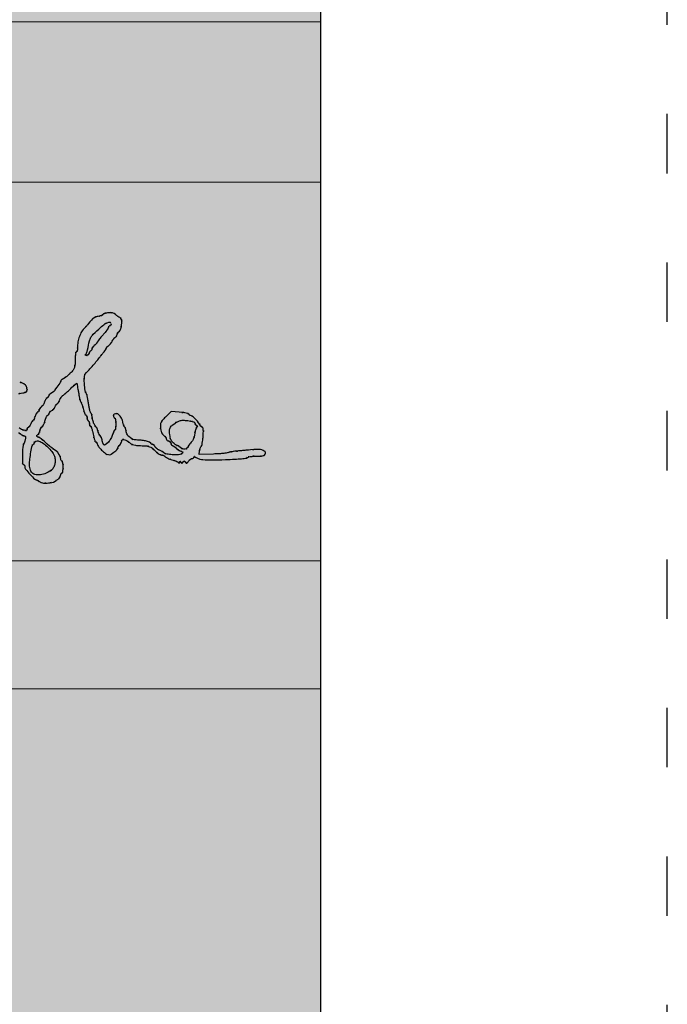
# Model space of a CAD drawing. Header units: metres. Extents: x 7454870 to 7460959, y 5886692 to 5887063.
# Tile 42 of 55: x 7458063.95 to 7458065.26, y 5886828.74 to 5886830.73. Entities that reach past the tile are written whole.
import ezdxf

# ---------------------------------------------------------------- set-up
doc = ezdxf.new("R2010")
doc.units = ezdxf.units.M
doc.header["$MEASUREMENT"] = 0
doc.linetypes.add('ACAD_ISO03W100', pattern=[30, 12, -18])
doc.layers.get('0').update_dxf_attribs({"color": 210, "linetype": 'CONTINUOUS', "lineweight": 100})
doc.layers.add('1 wymiary', color=1, linetype='CONTINUOUS', lineweight=9)
doc.layers.add('^ ramka cienka', color=1, linetype='CONTINUOUS')
doc.layers.add('^ ramka podpisy', color=5, linetype='CONTINUOUS')

# ---------------------------------------------------------------- blocks, each defined once
blk = doc.blocks.new('A3_poziomo_05')
at = {"layer": '^ ramka cienka', "color": 8, "linetype": 'ACAD_ISO03W100'}
blk.add_line((136976.59, 148649.6, 0), (136976.59, 151619.6, 0), dxfattribs=at)
at = {"layer": '^ ramka cienka', "color": 215}
blk.add_line((136906.59, 148714.6, 0), (136906.59, 151554.6, 0), dxfattribs=at)
blk = doc.blocks.new('podpis Basia')
at = {"layer": '^ ramka podpisy', "linetype": 'Continuous'}
for points in [[(13708.1, -26093.63, -0.03129), (13708.55, -26093.53, 0.01561), (13709.05, -26093.45, 0.086605), (13709.3, -26093.35, 0.161471), (13709.42, -26093.21, 0.096859), (13709.47, -26092.98, 0.047747), (13709.45, -26092.79, 0.031567), (13709.39, -26092.59, 0.031736), (13709.32, -26092.39, 0.052134), (13709.22, -26092.23, 0.105987), (13708.91, -26091.97, 0.061982), (13708.46, -26091.79, 0.066844), (13708.03, -26091.74, 0.255006)], [(13708.11, -26100.05, -0.024877), (13708.31, -26100.17, -0.055585), (13708.45, -26100.28, 0.048978), (13708.57, -26100.38, 0.037817), (13708.72, -26100.46, 0.038863), (13708.87, -26100.52, 0.070887), (13709.01, -26100.54, -0.132856), (13709.14, -26100.58, -0.202474), (13709.21, -26100.67, -0.095648), (13709.22, -26100.85, -0.018602), (13709.16, -26101.18, -0.022006), (13709.1, -26101.43, -0.02868), (13709.02, -26101.65, -0.028859), (13708.93, -26101.82, -0.171023), (13708.85, -26101.88, 0.306609), (13708.69, -26102.12, 0.006287), (13708.68, -26103.61, 0.005992), (13708.71, -26105.1, 0.405147), (13708.88, -26105.26, -0.180522), (13708.95, -26105.29, -0.0915), (13709.02, -26105.37, -0.07147), (13709.06, -26105.49, -0.051551), (13709.07, -26105.63, 0.173942), (13709.21, -26106.01, 0.013257), (13709.95, -26106.86, 0.012507), (13710.73, -26107.67, 0.197216), (13711.08, -26107.81, -0.103671), (13711.17, -26107.83, -0.032486), (13711.29, -26107.9, -0.030888), (13711.42, -26107.99, -0.029703), (13711.55, -26108.1, 0.103228), (13711.73, -26108.22, 0.057772), (13712, -26108.29, 0.041328), (13712.36, -26108.31, 0.017131), (13712.85, -26108.28, 0.01166), (13713.25, -26108.24, 0.016373), (13713.61, -26108.18, 0.012626), (13713.89, -26108.11, 0.169634), (13713.98, -26108.05, -0.061593), (13714.05, -26107.98, -0.014733), (13714.17, -26107.89, -0.014919), (13714.32, -26107.79, -0.014269), (13714.48, -26107.7, 0.065245), (13714.64, -26107.58, 0.046699), (13714.78, -26107.42, 0.047086), (13714.88, -26107.23, 0.071111), (13714.94, -26107.06, -0.040145), (13714.97, -26106.9, -0.054773), (13715.03, -26106.76, -0.06764), (13715.11, -26106.67, -0.195845), (13715.18, -26106.64, 0.329933), (13715.25, -26106.58, 0.028023), (13715.31, -26106.35, 0.028496), (13715.35, -26106.03, 0.01751), (13715.37, -26105.65, 0.01883), (13715.35, -26105.28, 0.03053), (13715.31, -26104.96, 0.031449), (13715.25, -26104.72, 0.322437), (13715.17, -26104.67, -0.143794), (13715.09, -26104.65, -0.09951), (13715.03, -26104.59, -0.083941), (13714.99, -26104.49, -0.067055), (13714.97, -26104.38, 0.084117), (13714.9, -26103.97, 0.055111), (13714.69, -26103.53, 0.054599), (13714.39, -26103.14, 0.077046), (13714.03, -26102.87, -0.027919), (13713.79, -26102.73, -0.01058), (13713.47, -26102.5, -0.010441), (13713.13, -26102.23, -0.012553), (13712.83, -26101.97, 0.00218), (13712.04, -26101.26, 0.016892), (13711.65, -26100.94, 0.036438), (13711.41, -26100.78, 0.128984), (13711.24, -26100.74, -0.099038), (13711.16, -26100.72, -0.097945), (13711.1, -26100.68, -0.097945), (13711.06, -26100.62, -0.099038), (13711.04, -26100.54, -0.090898), (13711.05, -26100.47, -0.095654), (13711.09, -26100.4, -0.099606), (13711.15, -26100.36, -0.107823), (13711.22, -26100.34, 0.232912), (13711.3, -26100.31, 0.044069), (13711.39, -26100.17, 0.038887), (13711.47, -26099.97, 0.026914), (13711.53, -26099.74, -0.03413), (13711.6, -26099.5, -0.038393), (13711.7, -26099.29, -0.041799), (13711.82, -26099.12, -0.133567), (13711.92, -26099.04, 0.158548), (13712.04, -26098.95, 0.029832), (13712.17, -26098.71, 0.029241), (13712.3, -26098.41, 0.023138), (13712.4, -26098.07, -0.018269), (13712.5, -26097.74, -0.027646), (13712.61, -26097.45, -0.026284), (13712.72, -26097.24, -0.264787), (13712.8, -26097.2, 0.17188), (13712.88, -26097.17, 0.057485), (13712.96, -26097.08, 0.049191), (13713.04, -26096.96, 0.039097), (13713.1, -26096.8, -0.057276), (13713.17, -26096.65, -0.061348), (13713.27, -26096.53, -0.068984), (13713.38, -26096.44, -0.129218), (13713.49, -26096.41, 0.163525), (13713.61, -26096.37, 0.048519), (13713.76, -26096.24, 0.042994), (13713.9, -26096.05, 0.034995), (13714.02, -26095.82, -0.02103), (13714.13, -26095.6, -0.029476), (13714.25, -26095.41, -0.029418), (13714.36, -26095.27, -0.211695), (13714.44, -26095.23, 0.218227), (13714.51, -26095.2, 0.036024), (13714.61, -26095.07, 0.033904), (13714.71, -26094.89, 0.024089), (13714.79, -26094.68, -0.044156), (13714.9, -26094.45, -0.030818), (13715.05, -26094.21, -0.03121), (13715.23, -26093.99, -0.054729), (13715.41, -26093.85, 0.027473), (13715.63, -26093.68, 0.007117), (13715.96, -26093.39, 0.007217), (13716.33, -26093.05, 0.007302), (13716.69, -26092.7, -0.007), (13717.02, -26092.37, -0.011855), (13717.31, -26092.11, -0.005621), (13717.55, -26091.91, -0.434552), (13717.6, -26091.91, -0.107325), (13717.62, -26091.98, -0.001374), (13717.7, -26092.4, -0.003928), (13717.79, -26092.89, -0.002557), (13717.89, -26093.45, 0.007846), (13717.99, -26094.02, 0.011499), (13718.1, -26094.52, 0.007034), (13718.21, -26094.93, 0.168913), (13718.28, -26095.03, -0.136733), (13718.34, -26095.11, -0.010889), (13718.45, -26095.39, -0.014108), (13718.57, -26095.73, -0.010338), (13718.67, -26096.12, 0.014965), (13718.78, -26096.5, 0.021044), (13718.91, -26096.83, 0.01797), (13719.03, -26097.09, 0.192993), (13719.11, -26097.17, -0.14495), (13719.18, -26097.22, -0.062279), (13719.24, -26097.32, -0.054303), (13719.28, -26097.45, -0.047402), (13719.3, -26097.6, 0.04887), (13719.31, -26097.74, 0.047176), (13719.36, -26097.89, 0.050954), (13719.42, -26098.01, 0.107838), (13719.49, -26098.08, -0.111412), (13719.57, -26098.16, -0.050262), (13719.63, -26098.28, -0.046318), (13719.68, -26098.43, -0.046881), (13719.69, -26098.59, 0.043739), (13719.7, -26098.73, 0.063511), (13719.74, -26098.86, 0.083242), (13719.8, -26098.94, 0.205326), (13719.87, -26098.97, -0.308986), (13719.94, -26099.02, -0.014437), (13720.06, -26099.34, -0.019613), (13720.18, -26099.76, -0.01235), (13720.28, -26100.25, 0.01141), (13720.38, -26100.74, 0.018201), (13720.5, -26101.15, 0.012593), (13720.61, -26101.47, 0.313587), (13720.68, -26101.52, -0.182075), (13720.75, -26101.55, -0.05385), (13720.83, -26101.64, -0.046271), (13720.91, -26101.76, -0.035744), (13720.97, -26101.91, 0.098524), (13721.24, -26102.4, 0.030076), (13721.82, -26103.02, 0.027482), (13722.46, -26103.55, 0.161499), (13722.87, -26103.69, 0.144111), (13723.26, -26103.57, 0.035007), (13723.81, -26103.17, 0.033715), (13724.28, -26102.69, 0.182877), (13724.41, -26102.36, -0.069424), (13724.42, -26102.27, -0.085483), (13724.46, -26102.19, -0.100022), (13724.52, -26102.13, -0.139312), (13724.58, -26102.11, 0.208396), (13724.66, -26102.08, 0.050787), (13724.74, -26101.97, 0.043524), (13724.82, -26101.81, 0.031538), (13724.88, -26101.62, -0.037061), (13724.95, -26101.43, -0.049037), (13725.03, -26101.27, -0.058316), (13725.12, -26101.16, -0.189139), (13725.21, -26101.13, -0.098494), (13725.48, -26101.18, -0.026986), (13725.86, -26101.37, -0.027067), (13726.22, -26101.59, -0.096587), (13726.41, -26101.78, 0.159492), (13726.6, -26101.94, 0.046208), (13726.98, -26102.04, 0.027584), (13727.57, -26102.12, 0.006815), (13728.56, -26102.17, -0.020161), (13729.2, -26102.22, -0.070544), (13729.6, -26102.33, -0.073259), (13729.95, -26102.54, -0.022865), (13730.4, -26102.95, 0.022339), (13730.7, -26103.23, 0.026063), (13731.02, -26103.47, 0.026406), (13731.31, -26103.64, 0.122163), (13731.49, -26103.69, -0.063712), (13731.65, -26103.71, -0.039129), (13731.83, -26103.77, -0.038692), (13732, -26103.86, -0.054998), (13732.13, -26103.96, 0.068832), (13732.29, -26104.09, 0.019013), (13732.58, -26104.23, 0.018826), (13732.92, -26104.38, 0.01868), (13733.27, -26104.49, -0.016004), (13733.62, -26104.61, -0.019532), (13733.93, -26104.73, -0.018391), (13734.18, -26104.86, -0.115395), (13734.29, -26104.95, 0.060767), (13734.35, -26105.02, 0.323013), (13734.39, -26105.03, 0.221368), (13734.43, -26104.98, 0.036552), (13734.44, -26104.87, -0.013529), (13734.44, -26104.7, -0.392549), (13734.47, -26104.67, -0.244358), (13734.52, -26104.69, -0.007812), (13734.64, -26104.87, 0.02553), (13734.75, -26105.03, 0.225667), (13734.83, -26105.06, 0.224154), (13734.91, -26105.03, 0.025194), (13735.03, -26104.87, -0.024928), (13735.15, -26104.71, -0.224434), (13735.22, -26104.67, -0.227237), (13735.3, -26104.71, -0.025542), (13735.41, -26104.87, 0.05969), (13735.53, -26105, 0.266766), (13735.63, -26105.03, 0.150873), (13735.74, -26104.95, 0.018204), (13735.92, -26104.72, -0.039059), (13736.06, -26104.55, -0.04051), (13736.22, -26104.41, -0.04391), (13736.38, -26104.31, -0.116394), (13736.51, -26104.28, 0.085094), (13736.62, -26104.26, 0.092506), (13736.71, -26104.2, 0.099057), (13736.78, -26104.12, 0.114262), (13736.8, -26104.03, -0.037784), (13736.81, -26103.93, -0.298743), (13736.84, -26103.9, -0.275486), (13736.88, -26103.91, -0.034103), (13736.95, -26103.99, 0.183516), (13737.37, -26104.29, 0.037717), (13738.29, -26104.44, 0.02472), (13739.71, -26104.49, 0.006646), (13741.97, -26104.44, 0.004213), (13743.5, -26104.37, 0.010179), (13744.62, -26104.29, 0.005551), (13745.48, -26104.2, 0.290917), (13745.6, -26104.1, -0.258587), (13745.7, -26104.01, -0.022481), (13746.04, -26103.94, -0.023744), (13746.49, -26103.9, -0.013002), (13747.04, -26103.88, 0.009599), (13747.75, -26103.87, 0.043849), (13748.16, -26103.82, 0.085614), (13748.4, -26103.72, 0.163711), (13748.53, -26103.56, 0.21839), (13748.51, -26103.17, 0.175128), (13748.2, -26102.9, 0.08809), (13747.56, -26102.76, 0.031942), (13746.63, -26102.79, -0.000619), (13746.04, -26102.85, -0.000343), (13745.32, -26102.91, -0.000342), (13744.59, -26102.98, -0.000552), (13743.97, -26103.03, 0.00918), (13743.44, -26103.09, 0.013542), (13742.97, -26103.16, 0.008734), (13742.59, -26103.24, 0.192789), (13742.5, -26103.3, -0.221809), (13742.4, -26103.36, -0.003723), (13741.73, -26103.42, -0.008786), (13740.95, -26103.48, -0.005632), (13740.04, -26103.52), (13737.68, -26103.59), (13737.74, -26103, -0.030207), (13737.78, -26102.77, -0.033953), (13737.85, -26102.55, -0.036212), (13737.93, -26102.37, -0.12756), (13738.02, -26102.28, 0.196147), (13738.11, -26102.16, 0.014003), (13738.19, -26101.75, 0.018038), (13738.27, -26101.24, 0.012558), (13738.32, -26100.66, 0.007169), (13738.36, -26099.85, 0.043485), (13738.34, -26099.42, 0.098831), (13738.26, -26099.18, 0.169579), (13738.1, -26099.05, -0.056407), (13737.98, -26098.98, -0.057821), (13737.87, -26098.9, -0.063956), (13737.8, -26098.8, -0.121386), (13737.78, -26098.7, 0.182537), (13737.67, -26098.42, 0.01541), (13737.12, -26097.84, 0.015468), (13736.54, -26097.3, 0.18088), (13736.25, -26097.2, -0.095805), (13736.17, -26097.18, -0.070276), (13736.08, -26097.13, -0.06815), (13736.01, -26097.06, -0.078705), (13735.97, -26096.98, 0.246718), (13735.87, -26096.89, 0.017296), (13735.5, -26096.79, 0.02124), (13735.03, -26096.71, 0.013987), (13734.48, -26096.66), (13733.06, -26096.56), (13732.15, -26097.47, 0.011865), (13731.6, -26098.04, 0.079563), (13731.38, -26098.38, 0.105479), (13731.31, -26098.72, 0.028067), (13731.34, -26099.28, 0.026661), (13731.41, -26099.7, 0.047723), (13731.52, -26100.03, 0.058607), (13731.67, -26100.28, 0.079169), (13731.86, -26100.47, -0.038394), (13732.02, -26100.6, -0.040227), (13732.15, -26100.75, -0.043644), (13732.24, -26100.9, -0.118297), (13732.27, -26101.02, 0.133822), (13732.3, -26101.13, 0.073205), (13732.39, -26101.23, 0.064379), (13732.52, -26101.32, 0.058424), (13732.67, -26101.38, -0.070024), (13732.82, -26101.45, -0.069688), (13732.94, -26101.55, -0.075597), (13733.03, -26101.67, -0.114309), (13733.06, -26101.8, 0.051019), (13733.07, -26101.92, 0.070965), (13733.11, -26102.02, 0.091044), (13733.16, -26102.09, 0.182057), (13733.23, -26102.11, -0.132697), (13733.32, -26102.14, -0.015019), (13733.51, -26102.26, -0.017345), (13733.73, -26102.42, -0.013282), (13733.96, -26102.6, 0.019441), (13734.2, -26102.79, 0.022734), (13734.44, -26102.95, 0.022469), (13734.65, -26103.07, 0.11317), (13734.78, -26103.1, -0.161285), (13734.98, -26103.16, -0.365686), (13735.01, -26103.3, -0.150513), (13734.84, -26103.48, -0.063885), (13734.52, -26103.61, -0.067602), (13733.93, -26103.67, -0.020379), (13733.04, -26103.62, -0.014205), (13732.15, -26103.5, -0.207111), (13731.9, -26103.33, 0.095374), (13731.81, -26103.25, 0.015911), (13731.63, -26103.13, 0.01694), (13731.39, -26103, 0.014294), (13731.14, -26102.88, -0.035162), (13730.89, -26102.75, -0.035517), (13730.66, -26102.59, -0.037851), (13730.48, -26102.41, -0.10517), (13730.39, -26102.26, 0.069183), (13730.33, -26102.13, 0.066404), (13730.23, -26102.02, 0.07133), (13730.12, -26101.94, 0.109713), (13730, -26101.92, -0.062399), (13729.89, -26101.9, -0.080639), (13729.8, -26101.86, -0.098033), (13729.74, -26101.8, -0.153382), (13729.72, -26101.74, 0.318463), (13729.6, -26101.57, 0.027883), (13729.06, -26101.41, 0.029319), (13728.35, -26101.29, 0.020221), (13727.54, -26101.23, -0.060505), (13726.81, -26101.13, -0.105221), (13726.27, -26100.84, -0.108209), (13725.9, -26100.38, -0.066655), (13725.68, -26099.7, 0.018408), (13725.62, -26099.42, 0.028341), (13725.54, -26099.18, 0.027357), (13725.46, -26099.01, 0.27946), (13725.4, -26098.97, -0.285055), (13725.33, -26098.93, -0.028056), (13725.26, -26098.75, -0.028769), (13725.18, -26098.51, -0.018561), (13725.13, -26098.23, 0.100614), (13724.85, -26097.49, 0.102953), (13724.31, -26096.93, 0.240486), (13723.86, -26096.87, 0.316895), (13723.62, -26097.2, 0.048028), (13723.64, -26097.35, 0.068025), (13723.68, -26097.48, 0.088204), (13723.74, -26097.56, 0.191087), (13723.82, -26097.59, -0.322437), (13723.9, -26097.65, -0.031449), (13723.96, -26097.88, -0.03053), (13724, -26098.2, -0.01883), (13724.02, -26098.57, -0.014217), (13724.01, -26098.95, -0.02333), (13723.97, -26099.27, -0.019773), (13723.93, -26099.51, -0.348556), (13723.87, -26099.56, 0.259462), (13723.8, -26099.6, 0.022012), (13723.69, -26099.78, 0.024776), (13723.58, -26100.03, 0.016427), (13723.48, -26100.33, -0.052955), (13723.2, -26100.97, -0.044881), (13722.78, -26101.58, -0.046766), (13722.35, -26102.01, -0.321403), (13722.07, -26102.03, -0.130838), (13721.98, -26101.94, -0.027705), (13721.89, -26101.74, -0.027231), (13721.8, -26101.49, -0.022926), (13721.74, -26101.22, 0.019073), (13721.68, -26100.96, 0.029249), (13721.61, -26100.74, 0.028797), (13721.53, -26100.58, 0.275937), (13721.47, -26100.54, -0.26017), (13721.4, -26100.5, -0.019836), (13721.29, -26100.31, -0.02327), (13721.18, -26100.06, -0.01538), (13721.07, -26099.75, 0.013488), (13720.96, -26099.45, 0.020684), (13720.85, -26099.2, 0.016166), (13720.74, -26099, 0.268885), (13720.68, -26098.97, -0.303643), (13720.53, -26098.87, -0.014912), (13720.32, -26098.29, -0.02324), (13720.14, -26097.69, -0.059828), (13720.08, -26097.23, 0.036664), (13720.07, -26097.07, 0.055293), (13720.04, -26096.93, 0.07248), (13719.98, -26096.84, 0.232521), (13719.92, -26096.8, -0.335463), (13719.84, -26096.75, -0.008382), (13719.73, -26096.31, -0.014678), (13719.61, -26095.77, -0.009051), (13719.51, -26095.13, 0.00822), (13719.4, -26094.49, 0.013372), (13719.29, -26093.95, 0.007016), (13719.17, -26093.51, 0.339365), (13719.11, -26093.46, -0.352716), (13719.04, -26093.41, -0.009888), (13718.97, -26093.04, -0.016051), (13718.91, -26092.58, -0.009808), (13718.86, -26092.04, -0.009173), (13718.81, -26091.24, -0.046294), (13718.84, -26090.8, -0.081082), (13718.94, -26090.49, -0.072874), (13719.13, -26090.22, 0.006848), (13719.77, -26089.54, 0.00529), (13720.44, -26088.78, 0.005046), (13721.04, -26088.07, 0.019437), (13721.39, -26087.62, -0.009227), (13721.56, -26087.4, -0.006352), (13721.75, -26087.15, -0.006406), (13721.94, -26086.92, -0.012975), (13722.1, -26086.75, 0.023264), (13722.23, -26086.6, 0.026296), (13722.34, -26086.44, 0.026871), (13722.42, -26086.29, 0.113633), (13722.44, -26086.2, -0.133878), (13722.47, -26086.11, -0.038391), (13722.55, -26085.99, -0.035671), (13722.67, -26085.87, -0.0313), (13722.81, -26085.76, 0.043558), (13722.96, -26085.62, 0.022213), (13723.14, -26085.43, 0.02189), (13723.3, -26085.22, 0.030538), (13723.42, -26085.01, -0.025916), (13723.54, -26084.81, -0.023404), (13723.68, -26084.61, -0.024106), (13723.83, -26084.45, -0.065764), (13723.95, -26084.36, 0.06804), (13724.05, -26084.28, 0.053532), (13724.13, -26084.17, 0.054793), (13724.19, -26084.04, 0.083366), (13724.21, -26083.93, -0.098242), (13724.24, -26083.81, -0.055775), (13724.31, -26083.68, -0.052633), (13724.41, -26083.56, -0.058986), (13724.53, -26083.47, 0.130486), (13724.68, -26083.33, 0.050749), (13724.8, -26083.08, 0.039596), (13724.89, -26082.73, 0.021169), (13724.95, -26082.29, 0.012087), (13724.99, -26081.73, 0.070574), (13724.96, -26081.44, 0.141238), (13724.87, -26081.26, 0.107617), (13724.68, -26081.15, -0.042731), (13724.51, -26081.07, -0.021161), (13724.32, -26080.95, -0.020832), (13724.12, -26080.8, -0.028585), (13723.96, -26080.65, 0.082144), (13723.68, -26080.44, 0.084788), (13723.35, -26080.34, 0.060047), (13722.92, -26080.34, 0.02091), (13722.3, -26080.43, 0.03242), (13722.13, -26080.47, 0.045637), (13721.98, -26080.53, 0.054481), (13721.88, -26080.6, 0.215955), (13721.85, -26080.67, -0.282405), (13721.81, -26080.74, -0.029241), (13721.63, -26080.82, -0.029508), (13721.39, -26080.89, -0.019091), (13721.1, -26080.95, 0.038998), (13720.74, -26081.04, 0.051028), (13720.43, -26081.17, 0.054267), (13720.18, -26081.36, 0.054121), (13719.97, -26081.6, -0.016692), (13719.77, -26081.85, -0.006662), (13719.49, -26082.18, -0.006584), (13719.18, -26082.53, -0.008244), (13718.89, -26082.84, 0.058757), (13718.4, -26083.48, 0.048129), (13718.03, -26084.26, 0.045485), (13717.8, -26085.14, 0.040782), (13717.72, -26086.08, -0.026584), (13717.71, -26086.35, -0.041959), (13717.67, -26086.57, -0.051248), (13717.6, -26086.73, -0.279973), (13717.53, -26086.78, 0.348882), (13717.45, -26086.84, 0.020735), (13717.39, -26087.16, 0.023322), (13717.35, -26087.59, 0.012971), (13717.33, -26088.12, -0.012328), (13717.31, -26088.97, -0.075787), (13717.22, -26089.39, -0.087126), (13717.02, -26089.75, -0.018981), (13716.54, -26090.27, -0.015379), (13716.21, -26090.59, -0.01666), (13715.87, -26090.88, -0.016362), (13715.56, -26091.1, -0.073747), (13715.36, -26091.2, 0.050675), (13715.21, -26091.27, 0.057567), (13715.09, -26091.36, 0.066105), (13715, -26091.46, 0.142415), (13714.97, -26091.56, -0.11609), (13714.94, -26091.68, -0.021385), (13714.83, -26091.89, -0.021937), (13714.67, -26092.13, -0.018425), (13714.48, -26092.36, 0.013613), (13714.29, -26092.59, 0.017671), (13714.13, -26092.82, 0.01547), (13714.02, -26093.01, 0.13157), (13713.99, -26093.1, -0.18772), (13713.96, -26093.18, -0.038169), (13713.84, -26093.29, -0.035383), (13713.69, -26093.4, -0.026745), (13713.5, -26093.5, 0.03793), (13713.31, -26093.6, 0.044997), (13713.15, -26093.73, 0.050833), (13713.04, -26093.86, 0.153334), (13713.01, -26093.96, -0.099131), (13712.99, -26094.06, -0.066855), (13712.93, -26094.17, -0.063812), (13712.84, -26094.25, -0.071931), (13712.74, -26094.31, 0.118541), (13712.62, -26094.39, 0.043463), (13712.51, -26094.54, 0.040066), (13712.4, -26094.74, 0.038169), (13712.33, -26094.96, -0.045899), (13712.25, -26095.19, -0.03417), (13712.12, -26095.43, -0.034909), (13711.97, -26095.63, -0.063637), (13711.81, -26095.77, 0.042177), (13711.67, -26095.9, 0.042165), (13711.54, -26096.04, 0.045571), (13711.46, -26096.18, 0.110562), (13711.43, -26096.3, -0.094335), (13711.41, -26096.41, -0.066825), (13711.35, -26096.52, -0.06472), (13711.26, -26096.61, -0.07583), (13711.16, -26096.67, 0.127386), (13711.04, -26096.75, 0.04368), (13710.92, -26096.92, 0.040032), (13710.82, -26097.14, 0.036696), (13710.75, -26097.38, -0.023346), (13710.69, -26097.61, -0.034537), (13710.61, -26097.81, -0.037209), (13710.53, -26097.95, -0.248526), (13710.46, -26097.98, 0.216471), (13710.38, -26098.02, 0.030126), (13710.28, -26098.16, 0.029986), (13710.16, -26098.35, 0.021251), (13710.06, -26098.57, -0.023358), (13709.95, -26098.8, -0.032352), (13709.83, -26098.99, -0.033695), (13709.72, -26099.13, -0.208074), (13709.64, -26099.16, 0.168735), (13709.57, -26099.19, 0.094716), (13709.52, -26099.25, 0.075403), (13709.48, -26099.35, 0.055901), (13709.47, -26099.46, -0.115858), (13709.44, -26099.6, -0.205629), (13709.35, -26099.67, -0.110787), (13709.19, -26099.68, -0.024289), (13708.93, -26099.63, -0.022577), (13708.71, -26099.57, -0.028641), (13708.53, -26099.49, -0.029019), (13708.38, -26099.41, -0.158867), (13708.32, -26099.34, 0.2041), (13708.25, -26099.27, 0.012645), (13707.97, -26099.16, 0.017093)]]:
    blk.add_lwpolyline(points, format="xyb", dxfattribs=at)
for points in [[(13723.23, -26082.16, -0.060283), (13723.22, -26082.27, -0.079016), (13723.18, -26082.37, -0.097128), (13723.12, -26082.43, -0.15811), (13723.05, -26082.45, 0.174357), (13722.97, -26082.48, 0.056626), (13722.88, -26082.57, 0.04848), (13722.8, -26082.7, 0.038256), (13722.73, -26082.86, -0.063087), (13722.64, -26083.06, -0.017684), (13722.44, -26083.35, -0.017539), (13722.2, -26083.67, -0.017635), (13721.93, -26083.96, 0.012075), (13721.65, -26084.26, 0.011178), (13721.39, -26084.58, 0.011243), (13721.16, -26084.87, 0.036296), (13721.03, -26085.08, -0.034187), (13720.92, -26085.26, -0.021997), (13720.77, -26085.45, -0.022104), (13720.6, -26085.63, -0.038241), (13720.45, -26085.76, 0.046959), (13720.31, -26085.88, 0.044006), (13720.19, -26086.02, 0.047061), (13720.11, -26086.17, 0.100815), (13720.08, -26086.3, -0.059301), (13720.07, -26086.41, -0.078236), (13720.03, -26086.5, -0.096653), (13719.98, -26086.56, -0.160392), (13719.91, -26086.58, 0.181596), (13719.84, -26086.61, 0.059916), (13719.76, -26086.7, 0.050447), (13719.69, -26086.82, 0.038887), (13719.63, -26086.97, -0.080997), (13719.57, -26087.12, -0.073605), (13719.45, -26087.25, -0.076413), (13719.31, -26087.34, -0.100611), (13719.17, -26087.36, -0.028359), (13719.03, -26087.36, -0.170626), (13718.96, -26087.32, -0.374716), (13718.96, -26087.28, -0.081653), (13719.02, -26087.22, 0.113734), (13719.12, -26087.12, 0.030027), (13719.22, -26086.93, 0.028873), (13719.3, -26086.69, 0.026125), (13719.37, -26086.43, -0.007361), (13719.68, -26084.96, -0.076274), (13719.91, -26084.38, -0.070613), (13720.3, -26083.89, -0.005844), (13721.51, -26082.76, -0.024905), (13722.21, -26082.19, -0.075172), (13722.75, -26081.9, -0.20017), (13723.08, -26081.92, -0.287131)], [(13736.26, -26098.11, -0.031362), (13736.54, -26098.18, -0.045268), (13736.78, -26098.27, -0.054437), (13736.94, -26098.38, -0.224432), (13736.99, -26098.49, 0.087425), (13737.01, -26098.59, 0.065091), (13737.06, -26098.69, 0.064279), (13737.14, -26098.78, 0.080111), (13737.24, -26098.84, -0.05328), (13737.34, -26098.89, -0.219541), (13737.38, -26098.95, -0.212397), (13737.35, -26099.02, -0.050002), (13737.27, -26099.1, 0.138759), (13737.18, -26099.22, 0.023514), (13737.08, -26099.49, 0.024126), (13737, -26099.83, 0.0194), (13736.95, -26100.2, -0.028908), (13736.87, -26100.66, -0.0444), (13736.75, -26101.04, -0.048853), (13736.57, -26101.36, -0.046951), (13736.33, -26101.65, 0.023779), (13736.13, -26101.87, 0.027124), (13735.96, -26102.09, 0.02781), (13735.85, -26102.3, 0.1182), (13735.81, -26102.43, -0.276774), (13735.67, -26102.67, -0.131411), (13735.32, -26102.75, -0.093036), (13734.87, -26102.65, -0.095894), (13734.49, -26102.39, 0.02481), (13734.37, -26102.29, 0.027846), (13734.25, -26102.2, 0.028747), (13734.14, -26102.13, 0.115476), (13734.06, -26102.11, -0.177627), (13733.73, -26101.99, -0.045118), (13733.32, -26101.58, -0.04599), (13732.98, -26101.07, -0.107137), (13732.85, -26100.64, -0.017253), (13732.82, -26099.88, -0.04876), (13732.87, -26099.35, -0.077932), (13732.99, -26099.01, -0.178335), (13733.19, -26098.83, 0.042909), (13733.34, -26098.76, 0.019089), (13733.53, -26098.63, 0.01873), (13733.72, -26098.49, 0.024054), (13733.88, -26098.34, -0.110288), (13734.23, -26098.12, -0.062141), (13734.73, -26098.01, -0.04527), (13735.39, -26098, -0.02016)], [(13712.85, -26102.38, -0.028652), (13713.5, -26103.11, -0.064115), (13713.88, -26103.74, -0.077684), (13714.05, -26104.37, -0.062067), (13714.03, -26105.06, -0.086322), (13713.83, -26105.67, -0.082922), (13713.44, -26106.18, -0.075875), (13712.87, -26106.57, -0.057237), (13712.15, -26106.83, -0.055075), (13711.11, -26106.94, -0.148695), (13710.41, -26106.73, -0.169795), (13710, -26106.18, -0.077143), (13709.86, -26105.29, -0.029747), (13709.92, -26104.34, -0.015934), (13710.09, -26103.18, -0.007092), (13710.32, -26102.05, -0.353665), (13710.48, -26101.92, 0.188855), (13710.55, -26101.89, 0.08893), (13710.6, -26101.82, 0.068746), (13710.63, -26101.72, 0.048746), (13710.65, -26101.6, -0.369272), (13710.86, -26101.34, -0.125434), (13711.39, -26101.39, -0.066706), (13712.12, -26101.77, -0.043948)]]:
    blk.add_lwpolyline(points, format="xyb", close=True, dxfattribs=at)

msp = doc.modelspace()

# ---------------------------------------------------------------- hatches: boundary and pattern name
at = {"lineweight": 5}
h = msp.add_hatch(color=8, dxfattribs=at)
h.dxf.hatch_style = 1
h.set_gradient(color1=(255, 255, 255), tint=1, name='CURVED')
h.paths.add_polyline_path([(7458058.7311, 5886848.901), (7458064.5631, 5886848.901), (7458064.5628, 5886823.8733), (7458058.7308, 5886823.8733)])

# ---------------------------------------------------------------- linework, layer by layer
at = {"color": 18, "linetype": 'Continuous', "lineweight": 13, "true_color": 0x000000}
for p, q in [((7458058.7308, 5886830.7293), (7458064.5628, 5886830.7293)), ((7458058.7308, 5886830.4053), (7458064.5628, 5886830.4053)), ((7458058.7308, 5886829.6408), (7458064.5628, 5886829.6408)), ((7458058.7308, 5886829.6408), (7458064.5628, 5886829.6408)), ((7458058.7308, 5886829.3816), (7458064.5628, 5886829.3816))]:
    msp.add_line(p, q, dxfattribs=at)
at = {"color": 18, "linetype": 'Continuous', "lineweight": 13, "true_color": 0x000000, "elevation": 0, "flags": 128}
msp.add_lwpolyline([(7458058.7308, 5886848.7764), (7458064.5628, 5886848.7764), (7458064.5628, 5886823.8733), (7458058.7308, 5886823.8733)], close=True, dxfattribs=at)

# ---------------------------------------------------------------- block references
at = {"layer": '1 wymiary', "color": 18, "lineweight": 40, "true_color": 0x000000, "xscale": 0.01231718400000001, "yscale": 0.01231718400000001, "zscale": 0.01231718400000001}
msp.add_blockref('podpis Basia', (7457895.1078, 5887151.3782), dxfattribs=at)
at = {"layer": '^ ramka cienka', "xscale": 0.01, "yscale": 0.01, "zscale": 0.01}
msp.add_blockref('A3_poziomo_05', (7456695.4969, 5885336.7273, 0), dxfattribs=at)

doc.saveas('drawing.dxf')
